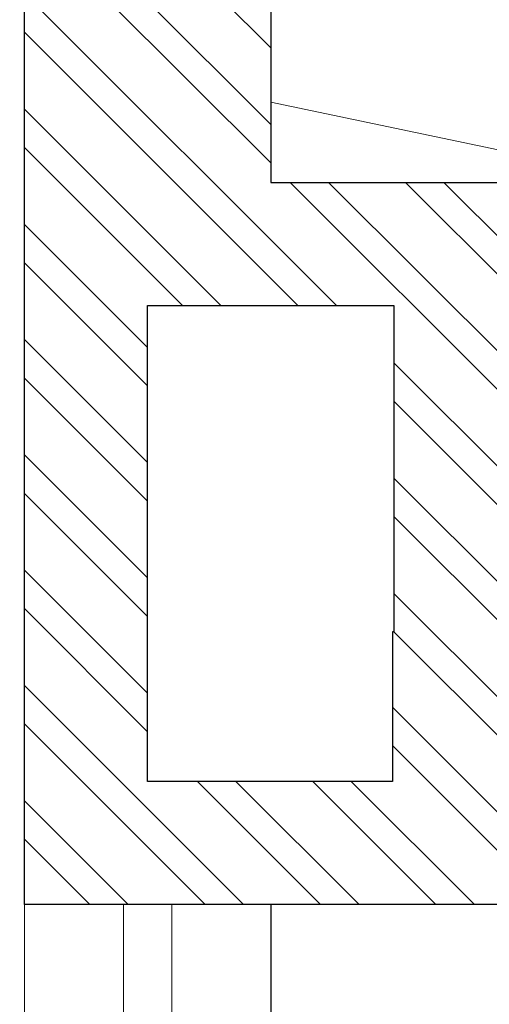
# Model space of a CAD drawing. Header units: millimetres. Extents: x 5678 to 25228, y 1791 to 30190.
# Tile 28 of 63: x 22286 to 22724, y 16443 to 17363. Entities that reach past the tile are written whole.
import ezdxf

# ---------------------------------------------------------------- set-up
doc = ezdxf.new("R2010")
doc.units = ezdxf.units.MM
for name, color, linetype, lineweight in [('A_WALL', 5, 'Continuous', 30), ('BUILDING LINE', 7, 'Continuous', 25), ('Stairs', 252, 'Continuous', 9), ('WALL HATCH', 252, 'Continuous', 9), ('WIN', 4, 'Continuous', 9)]:
    doc.layers.add(name, color=color, linetype=linetype, lineweight=lineweight)

# ---------------------------------------------------------------- blocks, each defined once
blk = doc.blocks.new('*U24')
at = {"layer": 'WIN', "color": 4, "linetype": 'Continuous', "lineweight": 5, "ltscale": 500}
for p, q in [((47091.6, 649.65), (47541.6, 649.65)), ((47091.6, 604.65), (47541.6, 604.65))]:
    blk.add_line(p, q, dxfattribs=at)
blk.add_lwpolyline([(47091.6, 512.15), (47541.6, 512.15), (47541.6, 742.15), (47091.6, 742.15)], close=True, dxfattribs=at)

msp = doc.modelspace()

# ---------------------------------------------------------------- hatches: boundary and pattern name
at = {"layer": 'WALL HATCH', "ltscale": 0.5}
h = msp.add_hatch(dxfattribs=at)
h.set_pattern_fill('ANSI32', color=256, scale=8, angle=90)
h.set_pattern_definition([(135, (20002.67, 3366.79), (-53.88154, -53.88154), []), (135, (20002.67, 3402.71), (-53.88154, -53.88154), [])])
h.paths.add_polyline_path([(22520.267, 17514.354), (22520.267, 17671.149), (22290.267, 17671.149), (22290.267, 16536.155), (22748.867, 16536.155), (22750.267, 17211.149), (22520.267, 17211.149)])
h.paths.add_polyline_path([(22635.267, 17096.149), (22635.267, 16791.155), (22633.867, 16791.155), (22633.867, 16651.155), (22405.267, 16651.155), (22405.267, 16756.75), (22405.267, 17096.149)], flags=16)

# ---------------------------------------------------------------- linework, layer by layer
at = {"layer": 'A_WALL', "ltscale": 2, "elevation": 0.495}
for points in [[(22290.267, 16536.155), (22290.267, 17671.149), (22520.267, 17671.149), (22520.267, 17666.754), (22520.267, 17514.354), (22520.267, 17211.149), (22750.267, 17211.149), (22748.867, 16536.155)], [(22405.267, 16651.155), (22405.267, 16756.75), (22405.267, 17096.149), (22635.267, 17096.149), (22635.267, 16791.155), (22633.867, 16791.155), (22633.867, 16651.155)]]:
    msp.add_lwpolyline(points, close=True, dxfattribs=at)
at = {"layer": 'BUILDING LINE', "ltscale": 0.5, "elevation": 0}
msp.add_lwpolyline([(8420.145, 3341.16), (8420.145, 12301.16), (11320.043, 12301.16), (11320.043, 17241.149), (8420.145, 17241.149), (8420.145, 26201.149), (20010.145, 26201.149), (20010.145, 22381.149), (22520.267, 22381.149), (22520.267, 17211.149), (22750.267, 17211.149), (22748.867, 16536.155), (22520.267, 16536.155), (22520.267, 13006.155), (22748.867, 13006.155), (22748.867, 12331.16), (22520.267, 12331.16), (22520.267, 7161.16), (20010.145, 7161.16), (20010.145, 3341.16)], close=True, dxfattribs=at)
at = {"layer": 'Stairs', "ltscale": 0.5, "elevation": 0.495}
msp.add_lwpolyline([(23948.867, 17286.155), (23234.567, 17136.155), (22520.267, 17286.155)], dxfattribs=at)

# ---------------------------------------------------------------- block references
at = {"layer": 'WIN', "xscale": -1, "rotation": 270}
msp.add_blockref('*U24', (21778.113, -31005.442, 0.495), dxfattribs=at)

doc.saveas('drawing.dxf')
